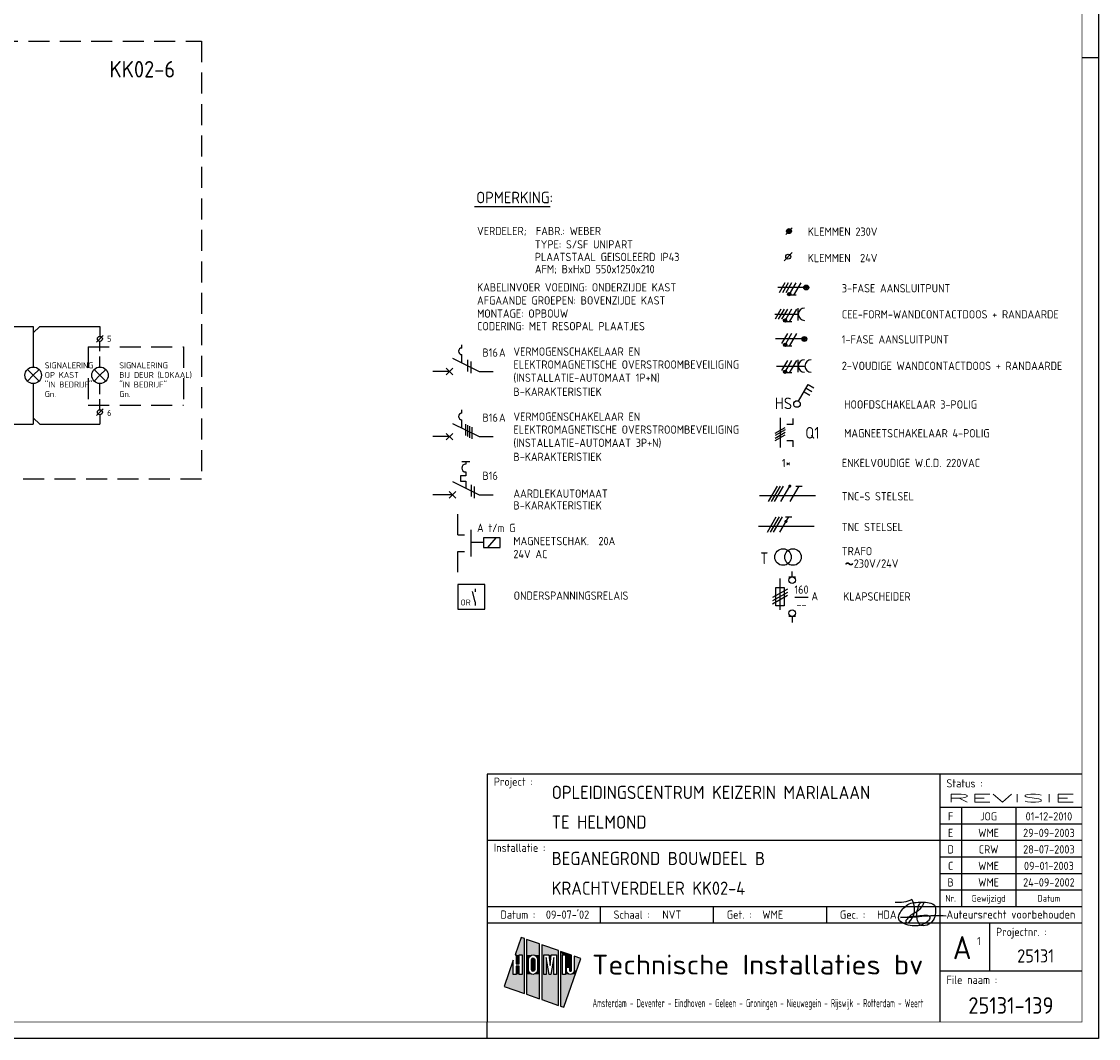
# Model space of a CAD drawing. Header units: millimetres. Extents: x 0 to 841, y 0 to 594.
# Tile 5 of 6: x 515 to 841, y 0 to 308. Entities that reach past the tile are written whole.
import ezdxf
from ezdxf.enums import TextEntityAlignment as Align

# ---------------------------------------------------------------- set-up
doc = ezdxf.new("R2010")
doc.units = ezdxf.units.MM
doc.linetypes.add('HIDDEN', pattern=[9.525, 6.35, -3.175])
doc.layers.get('0').update_dxf_attribs({"linetype": 'CONTINUOUS'})
for name, color, linetype in [('02-61-50-lijn050', 90, 'CONTINUOUS'), ('1', 7, 'CONTINUOUS'), ('40', 1, 'CONTINUOUS'), ('41', 2, 'CONTINUOUS'), ('70', 1, 'CONTINUOUS'), ('71', 2, 'CONTINUOUS'), ('EL$2B---_KADER', 4, 'CONTINUOUS'), ('LIJN025', 10, 'CONTINUOUS'), ('LIJN035', 50, 'CONTINUOUS'), ('LIJN050', 90, 'CONTINUOUS'), ('TEKST18', 210, 'CONTINUOUS'), ('TEKST25', 10, 'CONTINUOUS'), ('TEKST35', 50, 'CONTINUOUS'), ('TEKST50', 90, 'CONTINUOUS'), ('TEKST70', 130, 'CONTINUOUS')]:
    doc.layers.add(name, color=color, linetype=linetype)
doc.styles.add('5_0', font='iso.shx')
doc.styles.add('HELV', font='ISO.SHX')
doc.styles.add('ISO', font='ISO.SHX')
doc.styles.add('NEN', font='iso.shx')
doc.styles.add('ROMAND', font='romand')

# ---------------------------------------------------------------- blocks, each defined once
blk = doc.blocks.new('A1')
at = {"layer": 'LIJN025'}
for p, q in [((836, 297), (841, 297)), ((793, 80), (793, 5)), ((793, 70), (836, 70)), ((799.5, 70), (799.5, 40)), ((816, 70), (816, 40)), ((793, 65), (836, 65)), ((656, 60), (793, 60)), ((793, 60), (836, 60)), ((793, 55), (836, 55)), ((793, 50), (836, 50)), ((793, 45), (836, 45)), ((656, 40), (836, 40)), ((690.25, 35), (690.25, 40)), ((724.5, 35), (724.5, 40)), ((758.75, 35), (758.75, 40)), ((656, 35), (836, 35)), ((808, 35), (808, 20.5)), ((666.28, 30.55), (664.44, 25.28)), ((667.23, 30.22), (666.28, 30.55)), ((667.23, 13.64), (667.23, 30.22)), ((667.85, 30), (667.85, 13.42)), ((671.81, 28.62), (667.85, 30)), ((671.81, 12.03), (671.81, 28.62)), ((672.49, 28.38), (672.49, 11.8)), ((677.53, 26.61), (672.49, 28.38)), ((677.53, 10.03), (677.53, 26.61)), ((678.21, 26.37), (678.21, 9.79)), ((681.46, 25.24), (678.21, 26.37)), ((663.88, 23.67), (661.11, 15.78)), ((663.88, 19.41), (663.88, 23.67)), ((664.44, 25.28), (664.78, 25.28)), ((664.78, 25.28), (664.78, 22.62)), ((665.68, 22.62), (665.68, 25.28)), ((665.68, 25.28), (666.58, 25.28)), ((666.58, 25.28), (666.58, 19.41)), ((668.51, 23.91), (668.61, 24.43)), ((668.51, 20.8), (668.51, 23.91)), ((668.61, 24.43), (668.9, 24.86)), ((668.9, 24.86), (669.35, 25.18)), ((669.35, 25.18), (669.88, 25.28)), ((669.39, 23.89), (669.46, 24.14)), ((669.39, 20.81), (669.39, 23.89)), ((669.46, 24.14), (669.63, 24.32)), ((669.63, 24.32), (669.89, 24.39)), ((669.88, 25.28), (670.41, 25.18)), ((669.89, 24.39), (670.13, 24.32)), ((670.13, 24.32), (670.31, 24.14)), ((670.31, 24.14), (670.38, 23.89)), ((670.38, 23.89), (670.38, 20.81)), ((670.41, 25.18), (670.85, 24.88)), ((670.85, 24.88), (671.14, 24.45)), ((671.14, 24.45), (671.25, 23.91)), ((671.25, 23.91), (671.25, 20.8)), ((673.1, 25.28), (674.62, 25.28)), ((673.1, 19.41), (673.1, 25.28)), ((673.87, 24.56), (673.87, 19.41)), ((674.72, 19.41), (673.87, 24.56)), ((674.62, 25.28), (675, 22.14)), ((675, 22.14), (675.38, 25.28)), ((676.15, 24.56), (675.29, 19.41)), ((675.38, 25.28), (676.92, 25.28)), ((676.15, 19.41), (676.15, 24.56)), ((676.92, 25.28), (676.92, 19.41)), ((678.81, 25.28), (679.69, 25.28)), ((678.81, 19.41), (678.81, 25.28)), ((679.14, 9.47), (684.31, 24.24)), ((679.69, 25.28), (679.69, 19.41)), ((681.46, 20.62), (681.46, 25.24)), ((682.31, 24.94), (682.31, 20.61)), ((684.31, 24.24), (682.31, 24.94)), ((664.78, 22.62), (665.68, 22.62)), ((664.78, 21.86), (664.78, 19.41)), ((665.68, 21.86), (664.78, 21.86)), ((665.68, 19.41), (665.68, 21.86)), ((668.61, 20.28), (668.51, 20.8)), ((668.91, 19.82), (668.61, 20.28)), ((669.37, 19.52), (668.91, 19.82)), ((669.45, 20.57), (669.39, 20.81)), ((669.64, 20.38), (669.45, 20.57)), ((669.89, 20.32), (669.64, 20.38)), ((670.14, 20.38), (669.89, 20.32)), ((670.32, 20.56), (670.14, 20.38)), ((670.38, 20.81), (670.32, 20.56)), ((670.86, 19.83), (670.43, 19.53)), ((671.15, 20.26), (670.86, 19.83)), ((671.25, 20.8), (671.15, 20.26)), ((680.02, 21.54), (680.88, 21.54)), ((680.02, 20.61), (680.02, 21.54)), ((680.09, 20.16), (680.02, 20.61)), ((680.34, 19.76), (680.09, 20.16)), ((680.7, 19.5), (680.34, 19.76)), ((680.88, 21.54), (680.88, 20.62)), ((680.88, 20.62), (680.97, 20.41)), ((680.97, 20.41), (681.17, 20.33)), ((681.17, 20.33), (681.37, 20.41)), ((681.37, 20.41), (681.46, 20.62)), ((681.99, 19.77), (681.61, 19.5)), ((682.24, 20.17), (681.99, 19.77)), ((682.31, 20.61), (682.24, 20.17)), ((793, 20.5), (836, 20.5)), ((664.78, 19.41), (663.88, 19.41)), ((666.58, 19.41), (665.68, 19.41)), ((669.91, 19.41), (669.37, 19.52)), ((670.43, 19.53), (669.91, 19.41)), ((673.87, 19.41), (673.1, 19.41)), ((675.29, 19.41), (674.72, 19.41)), ((676.92, 19.41), (676.15, 19.41)), ((679.69, 19.41), (678.81, 19.41)), ((681.16, 19.41), (680.7, 19.5)), ((681.61, 19.5), (681.16, 19.41)), ((661.11, 15.78), (667.23, 13.64)), ((667.85, 13.42), (671.81, 12.03)), ((672.49, 11.8), (677.53, 10.03)), ((678.21, 9.79), (679.14, 9.47)), ((656, 0), (656, 5))]:
    blk.add_line(p, q, dxfattribs=at)
blk.add_lwpolyline([(0, 0), (0, 594), (841, 594), (841, 0)], close=True, dxfattribs=at)
for points in [[(664.44, 25.28), (666.28, 30.55), (667.23, 25.28), (667.23, 30.22)], [(667.85, 25.28), (667.85, 30), (671.81, 25.28), (671.81, 28.62)], [(672.49, 25.28), (672.49, 28.38), (677.53, 25.28), (677.53, 26.61)], [(679.69, 25.28), (678.21, 26.37), (681.46, 25.24), (678.21, 26.37)], [(678.81, 25.28), (678.21, 26.37), (679.69, 25.28), (678.21, 26.37)], [(678.21, 19.41), (678.21, 26.37), (678.81, 19.41), (678.81, 25.28)], [(662.39, 19.41), (663.88, 23.67), (663.88, 19.41), (663.88, 23.67)], [(664.78, 22.62), (664.78, 25.28), (665.68, 22.62), (665.68, 25.28)], [(666.58, 19.41), (666.58, 25.28), (667.23, 19.41), (667.23, 25.28)], [(669.35, 25.18), (667.85, 25.28), (669.88, 25.28), (667.85, 25.28)], [(668.9, 24.86), (667.85, 25.28), (669.35, 25.18), (667.85, 25.28)], [(668.61, 24.43), (667.85, 25.28), (668.9, 24.86), (667.85, 25.28)], [(667.85, 23.91), (667.85, 25.28), (668.51, 23.91), (668.61, 24.43)], [(667.85, 20.8), (667.85, 23.91), (668.51, 20.8), (668.51, 23.91)], [(669.39, 23.89), (669.46, 24.14), (670.38, 23.89), (670.31, 24.14)], [(669.39, 20.81), (669.39, 23.89), (670.38, 20.81), (670.38, 23.89)], [(669.46, 24.14), (669.63, 24.32), (670.31, 24.14), (670.13, 24.32)], [(669.63, 24.32), (669.89, 24.39), (670.13, 24.32), (669.89, 24.39)], [(670.41, 25.18), (669.88, 25.28), (670.41, 25.18), (671.81, 25.28)], [(670.85, 24.88), (670.41, 25.18), (670.85, 24.88), (671.81, 25.28)], [(671.14, 24.45), (670.85, 24.88), (671.14, 24.45), (671.81, 25.28)], [(671.25, 23.91), (671.14, 24.45), (671.81, 23.91), (671.81, 25.28)], [(671.25, 20.8), (671.25, 23.91), (671.81, 20.8), (671.81, 23.91)], [(672.49, 19.41), (672.49, 25.28), (673.1, 19.41), (673.1, 25.28)], [(673.87, 19.41), (673.87, 24.56), (674.72, 19.41), (673.87, 24.56)], [(675, 22.14), (674.62, 25.28), (675, 22.14), (675.38, 25.28)], [(675.29, 19.41), (676.15, 24.56), (676.15, 19.41), (676.15, 24.56)], [(676.92, 19.41), (676.92, 25.28), (677.53, 19.41), (677.53, 25.28)], [(679.69, 25.24), (679.69, 25.28), (681.46, 25.24)], [(679.69, 21.54), (679.69, 25.24), (681.46, 21.54), (681.46, 25.24)], [(682.31, 20.61), (682.31, 24.94), (683.04, 20.61), (684.31, 24.24)], [(664.78, 19.41), (664.78, 21.86), (665.68, 19.41), (665.68, 21.86)], [(667.85, 19.41), (668.51, 20.8), (667.85, 19.41), (668.61, 20.28)], [(667.85, 19.41), (667.85, 20.8), (667.85, 19.41), (668.51, 20.8)], [(667.85, 19.41), (668.61, 20.28), (667.85, 19.41), (668.91, 19.82)], [(667.85, 19.41), (668.91, 19.82), (667.85, 19.41), (669.37, 19.52)], [(669.45, 20.57), (669.39, 20.81), (670.32, 20.56), (670.38, 20.81)], [(669.64, 20.38), (669.45, 20.57), (670.14, 20.38), (670.32, 20.56)], [(669.89, 20.32), (669.64, 20.38), (669.89, 20.32), (670.14, 20.38)], [(670.43, 19.53), (670.86, 19.83), (670.43, 19.53), (671.81, 19.41)], [(670.86, 19.83), (671.15, 20.26), (670.86, 19.83), (671.81, 19.41)], [(671.81, 19.41), (671.15, 20.26), (671.81, 20.8), (671.25, 20.8)], [(679.69, 19.41), (679.69, 21.54), (680.02, 20.61), (680.02, 21.54)], [(679.69, 19.41), (680.02, 20.61), (679.69, 19.41), (680.09, 20.16)], [(679.69, 19.41), (680.09, 20.16), (679.69, 19.41), (680.34, 19.76)], [(679.69, 19.41), (680.34, 19.76), (679.69, 19.41), (680.7, 19.5)], [(680.02, 20.61), (680.02, 21.54), (680.09, 20.16), (680.02, 20.61)], [(681.46, 20.62), (680.88, 21.54), (681.46, 20.62), (681.46, 21.54)], [(681.37, 20.41), (680.88, 21.54), (681.46, 20.62), (680.88, 21.54)], [(681.17, 20.33), (680.88, 21.54), (681.37, 20.41), (680.88, 21.54)], [(680.97, 20.41), (680.88, 21.54), (681.17, 20.33), (680.88, 21.54)], [(680.88, 20.62), (680.88, 21.54), (680.97, 20.41), (680.88, 21.54)], [(682.62, 19.41), (681.61, 19.5), (682.62, 19.41), (681.99, 19.77)], [(682.62, 19.41), (681.99, 19.77), (683.04, 20.61), (682.24, 20.17)], [(682.24, 20.17), (682.31, 20.61), (682.24, 20.17), (683.04, 20.61)], [(661.11, 15.78), (662.39, 19.41), (667.23, 13.64), (667.23, 19.41)], [(667.85, 19.41), (669.37, 19.52), (667.85, 19.41), (669.91, 19.41)], [(667.85, 13.42), (667.85, 19.41), (671.81, 12.03), (671.81, 19.41)], [(669.91, 19.41), (670.43, 19.53), (669.91, 19.41), (671.81, 19.41)], [(672.49, 11.8), (672.49, 19.41), (677.53, 10.03), (677.53, 19.41)], [(678.21, 9.79), (678.21, 19.41), (679.14, 9.47), (682.62, 19.41)], [(679.69, 19.41), (680.7, 19.5), (679.69, 19.41), (681.16, 19.41)], [(681.16, 19.41), (682.62, 19.41), (681.61, 19.5), (682.62, 19.41)]]:
    blk.add_solid(points, dxfattribs=at)
at = {"layer": 'LIJN050'}
for p, q in [((836, 80), (656, 80)), ((656, 80), (656, 5))]:
    blk.add_line(p, q, dxfattribs=at)
at = {"layer": 'LIJN050', "const_width": 0.2}
blk.add_lwpolyline([(836, 5), (836, 589), (25, 589), (25, 5)], close=True, dxfattribs=at)
at = {"layer": 'TEKST18', "style": 'ISO'}
for s, p in [('Nr.', (796.25, 41.43)), ('Gewijzigd', (807.75, 41.43)), ('Datum', (826, 41.43))]:
    blk.add_text(s, height=2, dxfattribs=at).set_placement(p, align=Align.CENTER)
at = {"layer": 'TEKST18', "style": 'ISO', "width": 0.67468}
blk.add_text('Amsterdam - Deventer - Eindhoven - Geleen - Groningen - Nieuwegein - Rijswijk - Rotterdam - Weert', height=2.5, dxfattribs=at).set_placement((687.88, 9.47), (788, 9.47), align=Align.FIT)
at = {"layer": 'TEKST25', "style": 'ISO'}
for s, p in [('Project :', (658, 76.5)), ('Status :', (795, 76)), ('Installatie :', (658, 56.5)), ('Datum :', (660, 36.25)), ('Schaal :', (694.25, 36.25)), ('Get. :', (728.5, 36.25)), ('Gec. :', (762.75, 36.25)), ('Projectnr. :', (810, 31)), ('File naam :', (795, 16.5))]:
    blk.add_text(s, height=2.5, dxfattribs=at).set_placement(p)
at = {"layer": 'TEKST25', "style": 'ISO', "width": 1.015814}
blk.add_text('Auteursrecht voorbehouden', height=2.5, dxfattribs=at).set_placement((795, 36.3), (834, 36.3), align=Align.FIT)
at = {"layer": 'TEKST25', "style": 'ROMAND', "width": 2.899115}
blk.add_attdef('STATUS', text='', height=2.5, dxfattribs=at).set_placement((795, 71.5), (834, 71.5), align=Align.FIT)
at = {"layer": 'TEKST25', "style": 'ISO'}
for tag, p in [('E', (796.25, 66)), ('NAAM-E', (807.75, 66)), ('DATUM-E', (826, 66)), ('D', (796.25, 61)), ('NAAM-D', (807.75, 61)), ('DATUM-D', (826, 61)), ('C', (796.25, 56)), ('NAAM-C', (807.75, 56)), ('DATUM-C', (826, 56)), ('B', (796.25, 51)), ('NAAM-B', (807.75, 51)), ('DATUM-B', (826, 51)), ('A', (796.25, 46)), ('NAAM-A', (807.75, 46)), ('DATUM-A', (826, 46))]:
    blk.add_attdef(tag, text='', height=2.5, dxfattribs=at).set_placement(p, align=Align.CENTER)
for tag, p in [('DATUM', (673.75, 36.25)), ('SCHAAL', (709, 36.25)), ('GETEKEND', (739.25, 36.25)), ('GECONTOL.', (774, 36.25)), ('FORMAAT', (804.25, 28.25))]:
    blk.add_attdef(tag, p, '', height=2.5, dxfattribs=at)
at = {"layer": 'TEKST35', "style": 'ISO'}
for tag, p in [('PROJECT', (675.5, 72.5)), ('PLAATS', (675.5, 63.5)), ('INSTALLATIE-REGEL1', (675.5, 52.5)), ('INSTALLATIE-REGEL2', (675.5, 43.5))]:
    blk.add_attdef(tag, p, '', height=4, dxfattribs=at)
blk.add_attdef('PROJ.NR.', text='', height=4, dxfattribs=at).set_placement((822, 23), align=Align.CENTER)
at = {"layer": 'TEKST50', "style": 'HELV', "width": 1.169753}
blk.add_text('Technische Installaties bv', height=6, dxfattribs=at).set_placement((687.72, 19.36), (787.99, 19.36), align=Align.FIT)
at = {"layer": 'TEKST50', "style": 'ISO'}
blk.add_attdef('FILE-NAAM', text='', height=5, dxfattribs=at).set_placement((814.5, 7.5), align=Align.CENTER)
at = {"layer": 'TEKST70', "style": 'HELV'}
blk.add_text('A', height=7, dxfattribs=at).set_placement((799.75, 24), align=Align.CENTER)
blk = doc.blocks.new('PRHDAA4')
at = {"layer": '02-61-50-lijn050', "color": 50, "linetype": 'ByBlock', "flags": 128}
blk.add_lwpolyline([(1.04, 2.03, 0.043806), (-6.39, 1.89, -0.031193), (-12.8, 1.6), (-7.61, 2.16, 0.003454), (-5.1, 2.36, -0.231177), (-3.95, 1.92, -0.175519), (-3.92, 1.42, -0.153375), (-4.6, 0.4, -0.056813), (-5.76, -0.34, -0.100205), (-8.11, -0.94, -0.16296), (-12.67, 0.33, -0.379529), (-13.36, 2.09, -0.14016), (-11.01, 5.21, -0.143334), (-9.14, 6.05, -0.06258), (-4.67, 6.18, -0.12688), (-2.65, 5.49, -0.169413), (-2.32, 4.96, -0.095564), (-2.27, 2.38, -0.080055), (-2.63, 1.34, -0.126486), (-4.26, -0.44, -0.214891), (-6.48, -0.78, -0.203106), (-7.05, -0.45, -0.121177), (-7.75, 1.16, -0.121604), (-7.51, 4.45, -0.010614), (-7.31, 5.13, -0.021915), (-7.04, 5.72, -0.15615), (-6.41, 6.24, -0.050224), (-6.16, 6.3, -0.295436), (-5.97, 6.21, -0.250173), (-5.94, 5.68, -0.167384), (-8.57, 2.94, 0.121525), (-11.08, 0.82, 0.14194), (-11.19, 0.5, 0.153562), (-11.18, 0.3, 0.520832), (-10.31, 0.11, 0.362036), (-9.35, 7.05, -0.145439), (-14.41, 6.19)], format="xyb", dxfattribs=at)
blk = doc.blocks.new('T1146')
at = {"layer": '71'}
for p, q in [((-4, 0), (-4, -8)), ((0, -1.5), (-2, -1.5)), ((0, -6.5), (-2, -6.5))]:
    blk.add_line(p, q, dxfattribs=at)
blk = doc.blocks.new('RWS023', base_point=(227, 181))
at = {"layer": '40', "style": 'NEN'}
blk.add_text('~', height=5, dxfattribs=at).set_placement((223.5, 179.5))
blk = doc.blocks.new('KLAPSCHRENVOOI')
at = {"layer": '1', "color": 2}
for p, q in [((-19.2, 4.66), (-19.2, -4.84)), ((-16.5, 5.16), (-14.5, 5.16)), ((-20.45, 1.91), (-17.95, 1.91)), ((-20.45, -3.59), (-20.45, 1.91)), ((-17.95, 1.91), (-17.95, -3.59)), ((-17.95, -3.59), (-20.45, -3.59)), ((-14.5, -6.84), (-16.5, -6.84))]:
    blk.add_line(p, q, dxfattribs=at)
at = {"layer": '1', "color": 1}
for p, q in [((-16.95, 1.46), (-21.45, -1.14)), ((-16.95, 0.46), (-21.45, -2.14)), ((-16.95, -0.54), (-21.45, -3.14))]:
    blk.add_line(p, q, dxfattribs=at)
at = {"layer": '70'}
blk.add_line((-14.69, -0.96), (-10.69, -0.96), dxfattribs=at)
at = {"layer": '71'}
for centre in [(-15.5, 4.16), (-15.5, -5.84)]:
    blk.add_circle(centre, 1, dxfattribs=at)
at = {"layer": 'LIJN035'}
for p, q in [((-15.5, 5.16), (-15.5, 6.76)), ((-15.5, -6.84), (-15.5, -8.69))]:
    blk.add_line(p, q, dxfattribs=at)
at = {"layer": '40', "style": 'NEN'}
for s, p in [('160', (-12.69, 0.04)), ('--', (-12.69, -4.46))]:
    blk.add_text(s, height=2.5, dxfattribs=at).set_placement(p, align=Align.CENTER)
blk.add_text('A', height=2.5, dxfattribs=at).set_placement((-9.69, -1.96))
at = {"layer": 'TEKST25', "style": 'ISO'}
blk.add_text('KLAPSCHEIDER', height=2.5, dxfattribs=at).set_placement((-0.06, -2.04))
blk = doc.blocks.new('RWS076')
at = {"layer": '71'}
blk.add_line((2, 0), (0, 2), dxfattribs=at)
blk = doc.blocks.new('RWS075')
at = {"layer": '71'}
blk.add_line((2, 0), (0, -2), dxfattribs=at)

msp = doc.modelspace()

# ---------------------------------------------------------------- linework, layer by layer
at = {"color": 10}
for p, q in [((741.11, 162.56), (743.81, 167.25)), ((742.04, 162.56), (744.75, 167.25)), ((742.98, 162.56), (745.69, 167.25)), ((744.86, 162.56), (747.56, 167.25)), ((747.67, 162.56), (750.37, 167.25)), ((749.44, 167.25), (751.31, 167.25)), ((740.78, 153.26), (743.49, 157.95)), ((741.72, 153.26), (744.42, 157.95)), ((742.66, 153.26), (745.36, 157.95)), ((744.53, 153.26), (747.24, 157.95)), ((746.3, 157.95), (748.17, 157.95))]:
    msp.add_line(p, q, dxfattribs=at)
at = {"color": 50}
for p, q in [((738.44, 164.44), (755.31, 164.44)), ((738.11, 155.14), (754.99, 155.14))]:
    msp.add_line(p, q, dxfattribs=at)
at = {"color": 10, "const_width": 0.469}
for points in [[(747.36, 167.37, 1), (747.76, 167.13, 1)], [(746.22, 156.66, 1), (746.63, 156.43, 1)]]:
    msp.add_lwpolyline(points, format="xyb", close=True, dxfattribs=at)
at = {"layer": '1', "color": 1}
for p, q in [((746.12, 228.81), (744.37, 225.78)), ((747.12, 228.81), (745.37, 225.78)), ((748.12, 228.81), (746.37, 225.78)), ((749.37, 228.81), (747.65, 225.82)), ((750.87, 228.81), (748.69, 225.03)), ((744.85, 220.81), (743.1, 217.78)), ((745.85, 220.81), (744.1, 217.78)), ((746.85, 220.81), (745.1, 217.78)), ((748.1, 220.81), (746.38, 217.82)), ((749.6, 220.81), (747.42, 217.03)), ((746.85, 213.41), (745.1, 210.38)), ((748.1, 213.41), (746.38, 210.42)), ((749.6, 213.41), (747.42, 209.63)), ((746.85, 205.31), (745.1, 202.28)), ((748.1, 205.31), (746.38, 202.32)), ((749.6, 205.31), (747.42, 201.53))]:
    msp.add_line(p, q, dxfattribs=at)
at = {"layer": '1', "color": 2}
for p, q in [((645.51, 205.94), (653.55, 201.93)), ((645.51, 186.24), (653.55, 182.23)), ((649.51, 174.72), (649.51, 173.92)), ((649.51, 170.32), (647.91, 170.32)), ((647.91, 170.32), (647.91, 168.72)), ((649.51, 171.52), (649.51, 170.32)), ((645.51, 168.64), (653.55, 164.63)), ((647.91, 168.72), (649.51, 168.72)), ((649.51, 168.72), (649.51, 166.65))]:
    msp.add_line(p, q, dxfattribs=at)
at = {"layer": '1', "color": 1}
for centre in [(747.4, 225.39), (746.13, 217.39), (746.13, 209.99), (746.13, 201.89)]:
    msp.add_circle(centre, 0.5, dxfattribs=at)
at = {"layer": '1', "color": 2}
msp.add_arc((649.51, 172.72), 1.2, 90, 270, dxfattribs=at)
at = {"layer": '40'}
msp.add_line((748.34, 237.96), (745.84, 235.46), dxfattribs=at)
at = {"layer": '40', "color": 2}
msp.add_circle((747.09, 236.71), 0.75, dxfattribs=at)
at = {"layer": '70'}
for p, q in [((746.34, 243.46), (748.34, 245.46)), ((749.46, 225.03), (747.91, 225.03)), ((748.19, 217.03), (746.64, 217.03)), ((537.75, 210.82), (539.75, 212.82)), ((748.19, 209.63), (746.64, 209.63)), ((650.01, 205.44), (650.01, 201.94)), ((651.01, 204.94), (651.01, 201.44)), ((748.19, 201.53), (746.64, 201.53)), ((537.77, 188.62), (539.77, 190.62)), ((649.38, 186.05), (649.38, 182.55)), ((650.02, 185.73), (650.02, 182.23)), ((650.67, 185.41), (650.67, 181.91)), ((651.32, 185.09), (651.32, 181.59)), ((743.11, 183.28), (746.14, 185.03)), ((746.14, 184.28), (743.11, 182.53)), ((743.11, 181.78), (746.14, 183.53)), ((743.11, 181.03), (746.14, 182.78)), ((651.09, 167.62), (651.09, 164.12)), ((652.09, 167.12), (652.09, 163.62))]:
    msp.add_line(p, q, dxfattribs=at)
at = {"layer": '70', "const_width": 0.5}
for points in [[(747.15, 225.39, 1), (747.65, 225.39, 1)], [(745.88, 217.39, 1), (746.38, 217.39, 1)], [(745.88, 209.99, 1), (746.38, 209.99, 1)], [(745.88, 201.89, 1), (746.38, 201.89, 1)]]:
    msp.add_lwpolyline(points, format="xyb", close=True, dxfattribs=at)
at = {"layer": '71'}
for p, q in [((743.06, 219.29), (750.15, 219.29)), ((750.15, 217.41), (750.15, 221.17)), ((500.38, 215.61), (518.58, 215.61)), ((518.58, 215.61), (518.58, 203.31)), ((520.58, 215.61), (538.78, 215.61)), ((538.75, 215.61), (538.75, 212.57)), ((538.75, 211.07), (538.75, 210.91)), ((648.3, 209.06), (648.3, 210.06)), ((648.3, 204.56), (648.3, 207.06)), ((750.15, 201.73), (750.15, 205.49)), ((518.58, 200.81), (516.81, 202.57)), ((518.58, 200.81), (520.35, 202.57)), ((538.78, 200.81), (537.01, 202.57)), ((538.78, 200.81), (540.55, 202.57)), ((743.55, 203.61), (752.15, 203.61)), ((518.58, 200.81), (516.81, 199.04)), ((518.58, 200.81), (520.35, 199.04)), ((538.78, 200.81), (537.01, 199.04)), ((538.78, 200.81), (540.55, 199.04)), ((518.58, 198.31), (518.58, 185.96)), ((750.26, 192.96), (753.16, 197.98)), ((751.91, 195.81), (753.64, 194.81)), ((752.53, 196.9), (754.26, 195.9)), ((753.16, 197.98), (754.89, 196.98)), ((648.3, 189.36), (648.3, 190.36)), ((538.78, 188.87), (538.78, 185.96)), ((648.3, 184.86), (648.3, 187.36)), ((744.63, 187.91), (744.63, 178.91)), ((748.63, 185.91), (746.63, 185.91)), ((748.63, 180.91), (746.63, 180.91)), ((644.51, 165.63), (646.51, 163.63)), ((644.51, 163.63), (646.51, 165.63)), ((659.89, 151.63), (654.89, 151.63)), ((654.89, 151.63), (654.89, 148.63)), ((659.89, 148.63), (659.89, 151.63)), ((654.89, 148.63), (659.89, 148.63)), ((655.23, 137.46), (647.13, 137.46)), ((647.13, 137.46), (647.13, 129.96)), ((655.23, 129.96), (655.23, 137.46)), ((652.31, 132.22), (651.55, 135.32)), ((647.13, 129.96), (655.23, 129.96))]:
    msp.add_line(p, q, dxfattribs=at)
for centre, radius in [((747.34, 244.46), 0.75), ((747.34, 244.46), 0.5), ((747.34, 244.46), 0.25), ((752.56, 227.38), 0.75), ((752.56, 227.38), 0.5), ((752.56, 227.38), 0.25), ((538.75, 211.82), 0.75), ((751.98, 211.8), 0.75), ((751.98, 211.8), 0.5), ((751.98, 211.8), 0.25), ((518.58, 200.81), 2.5), ((538.78, 200.81), 2.5), ((749.75, 192.1), 1), ((538.77, 189.62), 0.75), ((745.53, 145.76), 2.5), ((748.53, 145.76), 2.5)]:
    msp.add_circle(centre, radius, dxfattribs=at)
for centre, radius in [((752.03, 219.29), 1.88), ((648.3, 208.06), 1), ((752.03, 203.61), 1.88), ((754.03, 203.61), 1.88), ((648.3, 188.36), 1)]:
    msp.add_arc(centre, radius, 90, 270, dxfattribs=at)
at = {"layer": 'LIJN025', "linetype": 'HIDDEN'}
for p, q in [((469.49, 301.97), (569.49, 301.97)), ((569.49, 301.97), (569.49, 169.32)), ((535.26, 209.44), (535.26, 191.74)), ((535.26, 209.44), (564.03, 209.44)), ((564.03, 209.44), (564.03, 191.74)), ((535.26, 191.74), (564.03, 191.74)), ((569.49, 169.32), (469.49, 169.32))]:
    msp.add_line(p, q, dxfattribs=at)
at = {"layer": 'LIJN025', "linetype": 'Continuous'}
msp.add_line((652.19, 251.88), (675.07, 251.88), dxfattribs=at)
at = {"layer": 'LIJN025', "color": 2, "linetype": 'Continuous'}
for p, q in [((643.59, 200.95), (645.56, 202.92)), ((643.59, 202.92), (645.56, 200.95)), ((643.59, 183.22), (645.56, 181.25)), ((643.59, 181.25), (645.56, 183.22))]:
    msp.add_line(p, q, dxfattribs=at)
at = {"layer": 'LIJN025', "color": 2, "linetype": 'HIDDEN', "ltscale": 2.5}
msp.add_line((654.89, 150.13), (651.12, 150.13), dxfattribs=at)
at = {"layer": 'LIJN025', "color": 1, "linetype": 'Continuous'}
msp.add_line((656.18, 148.63), (658.7, 151.63), dxfattribs=at)
at = {"layer": 'LIJN035'}
for p, q in [((752.06, 227.38), (743.98, 227.38)), ((751.48, 211.8), (743.28, 211.8)), ((644.57, 201.94), (639.5, 201.94)), ((653.55, 201.93), (657.75, 201.93)), ((500.38, 185.96), (518.58, 185.96)), ((520.58, 185.96), (538.78, 185.96)), ((748.63, 185.91), (748.63, 187.71)), ((644.57, 182.24), (639.5, 182.24)), ((653.55, 182.23), (657.75, 182.23)), ((748.63, 179.11), (748.63, 180.91)), ((645.52, 164.64), (639.5, 164.64)), ((653.55, 164.63), (657.75, 164.63)), ((647.12, 152.48), (647.12, 158.76)), ((647.12, 141.19), (647.12, 147.48)), ((652.31, 136.19), (652.31, 135.21)), ((652.31, 132.22), (652.31, 131.09))]:
    msp.add_line(p, q, dxfattribs=at)
at = {"layer": 'LIJN035', "linetype": 'HIDDEN', "ltscale": 0.5}
for p, q in [((538.75, 203.31), (538.75, 211.07)), ((538.77, 190.37), (538.77, 198.31))]:
    msp.add_line(p, q, dxfattribs=at)
at = {"layer": 'LIJN050'}
msp.add_line((648.3, 174.72), (650.7, 174.72), dxfattribs=at)

# ---------------------------------------------------------------- block references
at = {"layer": '40'}
msp.add_blockref('RWS023', (767.53, 142.56), dxfattribs=at)
at = {"layer": 'EL$2B---_KADER'}
msp.add_blockref('A1', (0, 0), dxfattribs=at).add_auto_attribs({'NAAM-E': 'JOG', 'NAAM-D': 'WME', 'NAAM-C': 'CRW', 'NAAM-B': 'WME', 'NAAM-A': 'WME', 'STATUS': 'REVISIE', 'FILE-NAAM': '25131-139', 'SCHAAL': 'NVT', 'INSTALLATIE-REGEL2': 'KRACHTVERDELER KK02-4', 'INSTALLATIE-REGEL1': 'BEGANEGROND BOUWDEEL B', 'DATUM': "09-07-'02", 'PLAATS': 'TE HELMOND', 'PROJECT': 'OPLEIDINGSCENTRUM KEIZERIN MARIALAAN', 'GETEKEND': 'WME', 'GECONTOL.': 'HDA', 'C': 'D', 'B': 'C', 'A': 'B', 'E': 'F', 'D': 'E', 'PROJ.NR.': '25131', 'DATUM-C': '28-07-2003', 'DATUM-B': '09-01-2003', 'DATUM-A': '24-09-2002', 'FORMAAT': '1', 'DATUM-E': '01-12-2010', 'DATUM-D': '29-09-2003'})
at = {"layer": 'LIJN025', "color": 2, "linetype": 'Continuous', "rotation": 180}
msp.add_blockref('T1146', (647.12, 145.98), dxfattribs=at)
at = {"layer": 'LIJN025'}
for name, p in [('KLAPSCHRENVOOI', (763.81, 134.62)), ('PRHDAA4', (793.89, 35.01))]:
    msp.add_blockref(name, p, dxfattribs=at)
at = {"layer": 'TEKST70'}
for name, p in [('RWS075', (518.58, 215.61)), ('RWS076', (518.58, 185.96)), ('RWS076', (518.58, 185.96))]:
    msp.add_blockref(name, p, dxfattribs=at)

# ---------------------------------------------------------------- texts
at = {"layer": '40', "style": 'NEN'}
for s, height, p in [('5', 1.8, (540.95, 210.99)), ('B16', 2.5, (654.55, 206.43)), ('A', 2.5, (659.55, 206.43)), ('SIGNALERING', 1.8, (522.08, 202.91)), ('SIGNALERING', 1.8, (544.63, 202.91)), ('OP KAST', 1.8, (522.08, 200.01)), ('"IN BEDRIJF"', 1.8, (522.08, 197.11)), ('"IN BEDRIJF"', 1.8, (544.63, 197.11)), ('BIJ DEUR (LOKAAL)', 1.8, (544.63, 200.01)), ('Gn.', 1.8, (522.08, 194.21)), ('Gn.', 1.8, (544.63, 194.21)), ('6', 1.8, (540.95, 188.49)), ('B16', 2.5, (654.55, 186.73)), ('A', 2.5, (659.55, 186.73)), ('B16', 2.5, (654.55, 169.13)), ('230V/24V', 2.5, (766.93, 142.56)), ('OR', 1.8, (647.9, 131.12))]:
    msp.add_text(s, height=height, dxfattribs=at).set_placement(p)
at = {"layer": '41', "style": 'NEN'}
msp.add_text('T', height=3.5, dxfattribs=at).set_placement((741.09, 143.66), align=Align.RIGHT)
at = {"layer": 'TEKST25'}
for s, style, p in [('VERDELER;  FABR.: WEBER', 'ISO', (652.92, 243.24)), ('KLEMMEN 230V', 'ISO', (753, 243.05)), ('TYPE: S/SF UNIPART', 'ISO', (670.42, 239.19)), ('PLAATSTAAL GEISOLEERD IP43', 'ISO', (670.42, 235.39)), ('KLEMMEN  24V', 'ISO', (753, 235.05)), ('AFM; BxHxD 550x1250x210', 'ISO', (670.42, 231.69)), ('KABELINVOER VOEDING: ONDERZIJDE KAST', 'ISO', (652.92, 226.18)), ('3-FASE AANSLUITPUNT', 'ISO', (763.32, 225.91)), ('AFGAANDE GROEPEN: BOVENZIJDE KAST', 'ISO', (652.92, 222.22)), ('MONTAGE: OPBOUW', 'ISO', (652.92, 218.25)), ('CEE-FORM-WANDCONTACTDOOS + RANDAARDE', 'ISO', (763.32, 218.01)), ('CODERING: MET RESOPAL PLAATJES', 'ISO', (652.92, 214.42)), ('1-FASE AANSLUITPUNT', 'ISO', (763.32, 210.41)), ('VERMOGENSCHAKELAAR EN ', 'ISO', (663.92, 206.73)), ('ELEKTROMAGNETISCHE OVERSTROOMBEVEILIGING', 'ISO', (663.92, 202.81)), ('2-VOUDIGE WANDCONTACTDOOS + RANDAARDE', 'ISO', (763.32, 202.41)), ('(INSTALLATIE-AUTOMAAT 1P+N)', 'ISO', (663.92, 198.81)), ('B-KARAKTERISTIEK', 'ISO', (663.92, 194.56)), ('HOOFDSCHAKELAAR 3-POLIG', 'ISO', (764.02, 190.71)), ('VERMOGENSCHAKELAAR EN ', 'ISO', (663.92, 187.03)), ('ELEKTROMAGNETISCHE OVERSTROOMBEVEILIGING', 'ISO', (663.92, 183.11)), ('MAGNEETSCHAKELAAR 4-POLIG', 'ISO', (764.02, 182.01)), ('(INSTALLATIE-AUTOMAAT 3P+N)', 'ISO', (663.92, 179.11)), ('B-KARAKTERISTIEK', 'ISO', (663.92, 174.86)), ('1*', '5_0', (745.2, 173)), ('ENKELVOUDIGE W.C.D. 220VAC', 'ISO', (763.32, 173.01)), ('AARDLEKAUTOMAAT', 'ISO', (663.92, 163.73)), ('TNC-S STELSEL', 'ISO', (763.32, 162.91)), ('B-KARAKTERISTIEK', 'ISO', (663.92, 160.16)), ('A t/m G', 'ISO', (652.9, 153.35)), ('TNC STELSEL', 'ISO', (763.32, 153.61)), ('MAGNEETSCHAK.  20A', 'ISO', (663.9, 149.35)), ('24V AC', 'ISO', (663.9, 145.42)), ('TRAFO', 'ISO', (763.32, 146.31)), ('ONDERSPANNINGSRELAIS', 'ISO', (664, 132.84))]:
    msp.add_text(s, height=2.5, dxfattribs=dict(at, style=style)).set_placement(p)
at = {"layer": 'TEKST35', "linetype": 'HIDDEN', "style": 'ISO'}
msp.add_text('OPMERKING:', height=3.5, dxfattribs=at).set_placement((652.68, 252.88))
at = {"layer": 'TEKST35', "style": 'NEN'}
for s, p in [('HS', (743.06, 190.54)), ('Q1', (752.26, 181.64))]:
    msp.add_text(s, height=3.5, dxfattribs=at).set_placement(p)
at = {"layer": 'TEKST50', "linetype": 'HIDDEN', "style": 'ISO'}
msp.add_text('KK02-6', height=5, dxfattribs=at).set_placement((541.65, 290.96))

doc.saveas('drawing.dxf')
